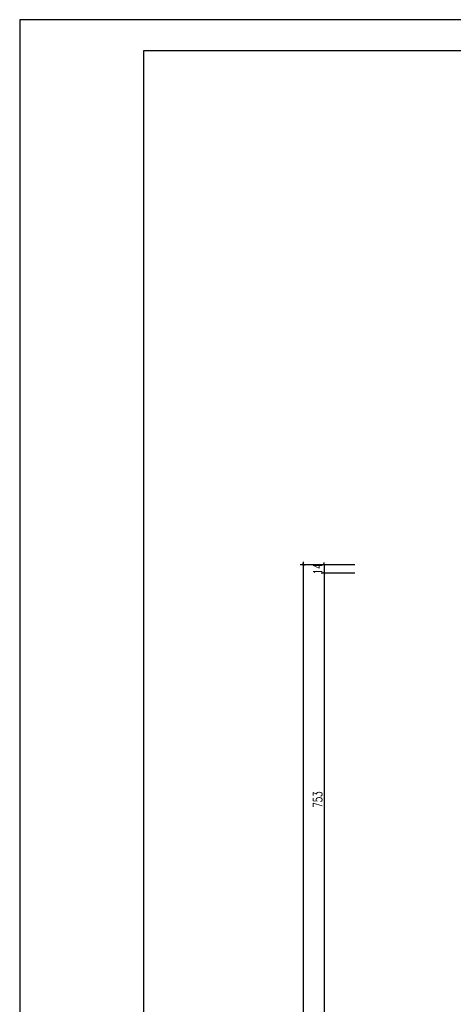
# Model space of a CAD drawing. Header units: millimetres. Extents: x 50026 to 146998, y 1038179 to 1573505.
# Tile 50 of 122: x 57794 to 58515, y 1043674 to 1045311. Entities that reach past the tile are written whole.
import ezdxf

# ---------------------------------------------------------------- set-up
doc = ezdxf.new("R2010")
doc.units = ezdxf.units.MM
doc.header["$LTSCALE"] = 0.025
doc.layers.add('SCIANA', color=5, linetype='Continuous')
doc.layers.add('ściany', color=5, linetype='Continuous')
doc.styles.add('ROMANS', font='romans.shx', dxfattribs={"width": 0.7})
doc.dimstyles.new('SIL', dxfattribs={"dimtxt": 15, "dimasz": 4, "dimexe": 5, "dimexo": 5, "dimgap": 3, "dimtad": 1, "dimdec": 4, "dimrnd": 0.5, "dimdsep": 46, "dimtxsty": 'ROMANS', "dimblk1": 'ARCHTICK', "dimblk2": 'ARCHTICK', "dimsah": 1, "dimcen": 5, "dimdle": 5, "dimclrd": 1, "dimclre": 1, "dimclrt": 2, "dimadec": 1, "dimazin": 0, "dimtfac": 0.013333, "dimtdec": 4, "dimtix": 1, "dimtmove": 0, "dimatfit": 3, "dimldrblk": 'ARCHTICK', "dimfxl": 0, "dimtolj": 1, "dimtzin": 0, "dimarcsym": 0})

# ---------------------------------------------------------------- blocks, each defined once
blk = doc.blocks.new('_ArchTick')
at = {"color": 0, "linetype": 'ByBlock', "const_width": 0.15}
blk.add_lwpolyline([(-0.5, -0.5), (0.5, 0.5)], dxfattribs=at)
blk = doc.blocks.new('*D175')
at = {"layer": 'Defpoints', "color": 0}
for p in [(58300, 1044390.9), (58356.2, 1044404.9), (58356.2, 1044390.9)]:
    blk.add_point(p, dxfattribs=at)
at = {"layer": 'ściany', "color": 1, "lineweight": -2}
for p, q in [((58300, 1044404.9), (58300, 1044408.9)), ((58351.2, 1044404.9), (58295, 1044404.9)), ((58351.2, 1044390.9), (58295, 1044390.9)), ((58300, 1044404.9), (58300, 1044390.9)), ((58300, 1044390.9), (58300, 1044386.9))]:
    blk.add_line(p, q, dxfattribs=at)
at = {"layer": 'ściany', "color": 1, "lineweight": -2, "xscale": 4, "yscale": 4, "zscale": 4}
for p, rotation in [((58300, 1044404.9), 270), ((58300, 1044390.9), 90)]:
    blk.add_blockref('_ArchTick', p, dxfattribs=dict(at, rotation=rotation))
at = {"layer": 'ściany', "color": 2, "insert": (58289.5, 1044397.9), "char_height": 15, "attachment_point": 5, "rotation": 90, "style": 'ROMANS'}
blk.add_mtext('\\A1;14', dxfattribs=at)
blk = doc.blocks.new('*D176')
at = {"layer": 'Defpoints', "color": 0}
for p in [(58356.2, 1044390.9), (58300, 1043637.9), (58356.2, 1043637.9)]:
    blk.add_point(p, dxfattribs=at)
at = {"layer": 'ściany', "color": 1, "lineweight": -2}
for p, q in [((58351.2, 1044390.9), (58295, 1044390.9)), ((58300, 1044395.9), (58300, 1043632.9)), ((58351.2, 1043637.9), (58295, 1043637.9))]:
    blk.add_line(p, q, dxfattribs=at)
at = {"layer": 'ściany', "color": 1, "lineweight": -2, "xscale": 4, "yscale": 4, "zscale": 4}
for p, rotation in [((58300, 1044390.9), 90), ((58300, 1043637.9), 270)]:
    blk.add_blockref('_ArchTick', p, dxfattribs=dict(at, rotation=rotation))
at = {"layer": 'ściany', "color": 2, "insert": (58289.5, 1044014.4), "char_height": 15, "attachment_point": 5, "rotation": 90, "style": 'ROMANS'}
blk.add_mtext('\\A1;753', dxfattribs=at)
blk = doc.blocks.new('*D182')
at = {"layer": 'Defpoints', "color": 0}
for p in [(58356.2, 1044404.9), (58265.4, 1042556.9), (58356.2, 1042556.9)]:
    blk.add_point(p, dxfattribs=at)
at = {"layer": 'ściany', "color": 1, "lineweight": -2}
for p, q in [((58265.4, 1044409.9), (58265.4, 1042551.9)), ((58351.2, 1044404.9), (58260.4, 1044404.9)), ((58351.2, 1042556.9), (58260.4, 1042556.9))]:
    blk.add_line(p, q, dxfattribs=at)
at = {"layer": 'ściany', "color": 1, "lineweight": -2, "xscale": 4, "yscale": 4, "zscale": 4}
for p, rotation in [((58265.4, 1044404.9), 90), ((58265.4, 1042556.9), 270)]:
    blk.add_blockref('_ArchTick', p, dxfattribs=dict(at, rotation=rotation))
at = {"layer": 'ściany', "color": 2, "insert": (58254.9, 1043480.9), "char_height": 15, "attachment_point": 5, "rotation": 90, "style": 'ROMANS'}
blk.add_mtext('\\A1;1848', dxfattribs=at)

msp = doc.modelspace()

# ---------------------------------------------------------------- linework, layer by layer
at = {"layer": 'SCIANA', "color": 2, "linetype": 'Continuous'}
for points in [[(57793.89943, 1041760.79484), (60313.89943, 1041760.79484), (62833.89943, 1041760.79484), (62833.89943, 1045311.47151), (60313.89943, 1045311.47151), (57793.89943, 1045311.47151)], [(58000.05102, 1041812.37127), (60313.89943, 1041812.37127), (62782.323, 1041812.37127), (62782.323, 1045259.89508), (60313.89943, 1045259.89508), (58000.05102, 1045259.89508)]]:
    msp.add_lwpolyline(points, close=True, dxfattribs=at)

# ---------------------------------------------------------------- dimensions: what is measured, and where the dimension line sits
at = {"layer": 'ściany', "color": 7}
for base, p2, picture, middle in [((58265.4186, 1042556.89863), (58356.17237, 1042556.89863), '*D182', (58254.9186, 1043480.89863)), ((58299.99663, 1044390.89863), (58356.17237, 1044390.89863), '*D175', (58289.49663, 1044397.89863))]:
    dim = msp.add_linear_dim(base=base, p1=(58356.17237, 1044404.89863), p2=p2, angle=90, dimstyle='SIL', dxfattribs=at)
    dim.commit()
    dim.dimension.update_dxf_attribs({"geometry": picture, "text_midpoint": middle})
dim = msp.add_linear_dim(base=(58299.99663, 1043637.89863), p1=(58356.17237, 1044390.89863), p2=(58356.17237, 1043637.89863), angle=90, dimstyle='SIL', override={"dimtmove": 1}, dxfattribs=at)
dim.commit()
dim.dimension.update_dxf_attribs({"geometry": '*D176', "text_midpoint": (58289.49663, 1044014.39863)})

doc.saveas('drawing.dxf')
